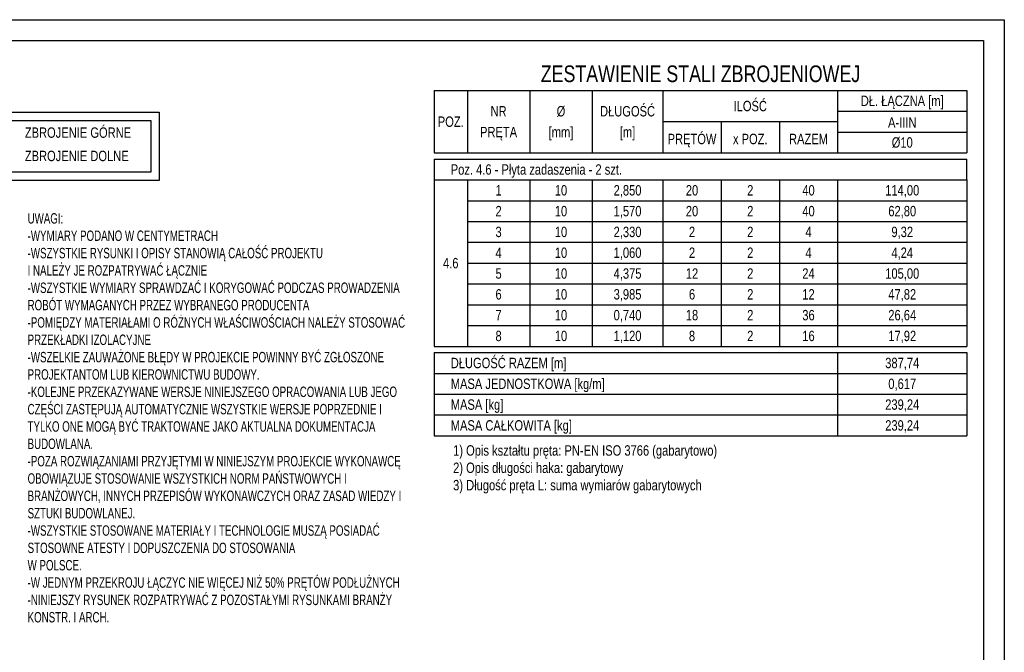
# Model space of a CAD drawing. Header units: millimetres. Extents: x 4862 to 12592, y -1539 to -726.
# Tile 40 of 40: x 12000 to 12592, y -1176 to -796. Entities that reach past the tile are written whole.
import ezdxf
from ezdxf.enums import TextEntityAlignment as Align

# ---------------------------------------------------------------- set-up
doc = ezdxf.new("R2010")
doc.units = ezdxf.units.MM
doc.header["$LTSCALE"] = 25
for name, color, linetype in [('BA_ram', 2, 'Continuous'), ('BA_tab', 7, 'Continuous'), ('BA_txg', 3, 'Continuous'), ('BA_txs', 2, 'Continuous'), ('BA_wic', 1, 'Continuous')]:
    doc.layers.add(name, color=color, linetype=linetype)
doc.styles.add('BIKTG', font='bikromsw.shx', dxfattribs={"width": 0.8})
doc.styles.add('BIKTS', font='bikromsw.shx', dxfattribs={"width": 0.8})

msp = doc.modelspace()

# ---------------------------------------------------------------- linework, layer by layer
at = {"layer": 'BA_ram', "color": 1}
msp.add_lwpolyline([(11342.22, -1538.59), (11342.22, -796.09), (12592.22, -796.09), (12592.22, -1538.59)], close=True, dxfattribs=at)
at = {"layer": 'BA_ram'}
msp.add_lwpolyline([(11392.22, -1526.09), (11392.22, -808.59), (12579.72, -808.59), (12579.72, -1526.09)], close=True, dxfattribs=at)
at = {"layer": 'BA_tab'}
for p, q in [((12249.54, -838.59), (12269.54, -838.59)), ((12249.54, -838.59), (12249.54, -876.09)), ((12269.54, -838.59), (12307.04, -838.59)), ((12269.54, -838.59), (12269.54, -876.09)), ((12307.04, -838.59), (12344.54, -838.59)), ((12307.04, -838.59), (12307.04, -876.09)), ((12344.54, -838.59), (12387.04, -838.59)), ((12344.54, -838.59), (12344.54, -876.09)), ((12387.04, -838.59), (12492.04, -838.59)), ((12387.04, -838.59), (12387.04, -876.09)), ((12492.04, -838.59), (12569.72, -838.59)), ((12492.04, -838.59), (12492.04, -876.09)), ((12569.72, -838.59), (12569.72, -876.09)), ((12492.04, -851.09), (12569.72, -851.09)), ((12569.72, -851.09), (12569.72, -863.59)), ((12387.04, -857.34), (12492.04, -857.34)), ((12422.04, -857.34), (12422.04, -876.09)), ((12457.04, -857.34), (12457.04, -876.09)), ((12492.04, -863.59), (12569.72, -863.59)), ((12569.72, -863.59), (12569.72, -876.09)), ((12249.54, -876.09), (12269.54, -876.09)), ((12249.54, -879.84), (12269.54, -879.84)), ((12249.54, -879.84), (12249.54, -892.34)), ((12269.54, -876.09), (12307.04, -876.09)), ((12269.54, -879.84), (12307.04, -879.84)), ((12307.04, -876.09), (12344.54, -876.09)), ((12307.04, -879.84), (12344.54, -879.84)), ((12344.54, -876.09), (12387.04, -876.09)), ((12344.54, -879.84), (12387.04, -879.84)), ((12387.04, -876.09), (12422.04, -876.09)), ((12387.04, -879.84), (12422.04, -879.84)), ((12422.04, -876.09), (12457.04, -876.09)), ((12422.04, -879.84), (12457.04, -879.84)), ((12457.04, -876.09), (12492.04, -876.09)), ((12457.04, -879.84), (12492.04, -879.84)), ((12492.04, -876.09), (12569.72, -876.09)), ((12492.04, -879.84), (12569.72, -879.84)), ((12569.72, -892.34), (12569.72, -879.84)), ((12249.54, -892.34), (12269.54, -892.34)), ((12249.54, -892.34), (12249.54, -904.84)), ((12269.54, -892.34), (12307.04, -892.34)), ((12269.54, -892.34), (12269.54, -904.84)), ((12307.04, -892.34), (12344.54, -892.34)), ((12307.04, -892.34), (12307.04, -904.84)), ((12344.54, -892.34), (12387.04, -892.34)), ((12344.54, -892.34), (12344.54, -904.84)), ((12387.04, -892.34), (12422.04, -892.34)), ((12387.04, -892.34), (12387.04, -904.84)), ((12422.04, -892.34), (12457.04, -892.34)), ((12422.04, -892.34), (12422.04, -904.84)), ((12457.04, -892.34), (12492.04, -892.34)), ((12457.04, -892.34), (12457.04, -904.84)), ((12492.04, -892.34), (12569.72, -892.34)), ((12492.04, -892.34), (12492.04, -904.84)), ((12569.72, -892.34), (12569.72, -904.84)), ((12249.54, -904.84), (12249.54, -917.34)), ((12269.54, -904.84), (12307.04, -904.84)), ((12269.54, -904.84), (12269.54, -917.34)), ((12307.04, -904.84), (12344.54, -904.84)), ((12307.04, -904.84), (12307.04, -917.34)), ((12344.54, -904.84), (12387.04, -904.84)), ((12344.54, -904.84), (12344.54, -917.34)), ((12387.04, -904.84), (12422.04, -904.84)), ((12387.04, -904.84), (12387.04, -917.34)), ((12422.04, -904.84), (12457.04, -904.84)), ((12422.04, -904.84), (12422.04, -917.34)), ((12457.04, -904.84), (12492.04, -904.84)), ((12457.04, -904.84), (12457.04, -917.34)), ((12492.04, -904.84), (12569.72, -904.84)), ((12492.04, -904.84), (12492.04, -917.34)), ((12569.72, -904.84), (12569.72, -917.34)), ((12249.54, -917.34), (12249.54, -929.84)), ((12269.54, -917.34), (12307.04, -917.34)), ((12269.54, -917.34), (12269.54, -929.84)), ((12307.04, -917.34), (12344.54, -917.34)), ((12307.04, -917.34), (12307.04, -929.84)), ((12344.54, -917.34), (12387.04, -917.34)), ((12344.54, -917.34), (12344.54, -929.84)), ((12387.04, -917.34), (12422.04, -917.34)), ((12387.04, -917.34), (12387.04, -929.84)), ((12422.04, -917.34), (12457.04, -917.34)), ((12422.04, -917.34), (12422.04, -929.84)), ((12457.04, -917.34), (12492.04, -917.34)), ((12457.04, -917.34), (12457.04, -929.84)), ((12492.04, -917.34), (12569.72, -917.34)), ((12492.04, -917.34), (12492.04, -929.84)), ((12569.72, -917.34), (12569.72, -929.84)), ((12249.54, -929.84), (12249.54, -942.34)), ((12269.54, -929.84), (12307.04, -929.84)), ((12269.54, -929.84), (12269.54, -942.34)), ((12307.04, -929.84), (12344.54, -929.84)), ((12307.04, -929.84), (12307.04, -942.34)), ((12344.54, -929.84), (12387.04, -929.84)), ((12344.54, -929.84), (12344.54, -942.34)), ((12387.04, -929.84), (12422.04, -929.84)), ((12387.04, -929.84), (12387.04, -942.34)), ((12422.04, -929.84), (12457.04, -929.84)), ((12422.04, -929.84), (12422.04, -942.34)), ((12457.04, -929.84), (12492.04, -929.84)), ((12457.04, -929.84), (12457.04, -942.34)), ((12492.04, -929.84), (12569.72, -929.84)), ((12492.04, -929.84), (12492.04, -942.34)), ((12569.72, -929.84), (12569.72, -942.34)), ((12249.54, -942.34), (12249.54, -954.84)), ((12269.54, -942.34), (12307.04, -942.34)), ((12269.54, -942.34), (12269.54, -954.84)), ((12307.04, -942.34), (12344.54, -942.34)), ((12307.04, -942.34), (12307.04, -954.84)), ((12344.54, -942.34), (12387.04, -942.34)), ((12344.54, -942.34), (12344.54, -954.84)), ((12387.04, -942.34), (12422.04, -942.34)), ((12387.04, -942.34), (12387.04, -954.84)), ((12422.04, -942.34), (12457.04, -942.34)), ((12422.04, -942.34), (12422.04, -954.84)), ((12457.04, -942.34), (12492.04, -942.34)), ((12457.04, -942.34), (12457.04, -954.84)), ((12492.04, -942.34), (12569.72, -942.34)), ((12492.04, -942.34), (12492.04, -954.84)), ((12569.72, -942.34), (12569.72, -954.84)), ((12249.54, -954.84), (12249.54, -967.34)), ((12269.54, -954.84), (12307.04, -954.84)), ((12269.54, -954.84), (12269.54, -967.34)), ((12307.04, -954.84), (12344.54, -954.84)), ((12307.04, -954.84), (12307.04, -967.34)), ((12344.54, -954.84), (12387.04, -954.84)), ((12344.54, -954.84), (12344.54, -967.34)), ((12387.04, -954.84), (12422.04, -954.84)), ((12387.04, -954.84), (12387.04, -967.34)), ((12422.04, -954.84), (12457.04, -954.84)), ((12422.04, -954.84), (12422.04, -967.34)), ((12457.04, -954.84), (12492.04, -954.84)), ((12457.04, -954.84), (12457.04, -967.34)), ((12492.04, -954.84), (12569.72, -954.84)), ((12492.04, -954.84), (12492.04, -967.34)), ((12569.72, -954.84), (12569.72, -967.34)), ((12249.54, -967.34), (12249.54, -979.84)), ((12269.54, -967.34), (12307.04, -967.34)), ((12269.54, -967.34), (12269.54, -979.84)), ((12307.04, -967.34), (12344.54, -967.34)), ((12307.04, -967.34), (12307.04, -979.84)), ((12344.54, -967.34), (12387.04, -967.34)), ((12344.54, -967.34), (12344.54, -979.84)), ((12387.04, -967.34), (12422.04, -967.34)), ((12387.04, -967.34), (12387.04, -979.84)), ((12422.04, -967.34), (12457.04, -967.34)), ((12422.04, -967.34), (12422.04, -979.84)), ((12457.04, -967.34), (12492.04, -967.34)), ((12457.04, -967.34), (12457.04, -979.84)), ((12492.04, -967.34), (12569.72, -967.34)), ((12492.04, -967.34), (12492.04, -979.84)), ((12569.72, -967.34), (12569.72, -979.84)), ((12249.54, -979.84), (12249.54, -992.34)), ((12269.54, -979.84), (12307.04, -979.84)), ((12269.54, -979.84), (12269.54, -992.34)), ((12307.04, -979.84), (12344.54, -979.84)), ((12307.04, -979.84), (12307.04, -992.34)), ((12344.54, -979.84), (12387.04, -979.84)), ((12344.54, -979.84), (12344.54, -992.34)), ((12387.04, -979.84), (12422.04, -979.84)), ((12387.04, -979.84), (12387.04, -992.34)), ((12422.04, -979.84), (12457.04, -979.84)), ((12422.04, -979.84), (12422.04, -992.34)), ((12457.04, -979.84), (12492.04, -979.84)), ((12457.04, -979.84), (12457.04, -992.34)), ((12492.04, -979.84), (12569.72, -979.84)), ((12492.04, -979.84), (12492.04, -992.34)), ((12569.72, -979.84), (12569.72, -992.34)), ((12249.54, -992.34), (12269.54, -992.34)), ((12269.54, -992.34), (12307.04, -992.34)), ((12307.04, -992.34), (12344.54, -992.34)), ((12344.54, -992.34), (12387.04, -992.34)), ((12387.04, -992.34), (12422.04, -992.34)), ((12422.04, -992.34), (12457.04, -992.34)), ((12457.04, -992.34), (12492.04, -992.34)), ((12492.04, -992.34), (12569.72, -992.34)), ((12249.54, -996.09), (12269.54, -996.09)), ((12249.54, -996.09), (12249.54, -1008.59)), ((12269.54, -996.09), (12307.04, -996.09)), ((12307.04, -996.09), (12344.54, -996.09)), ((12344.54, -996.09), (12387.04, -996.09)), ((12387.04, -996.09), (12422.04, -996.09)), ((12422.04, -996.09), (12457.04, -996.09)), ((12457.04, -996.09), (12492.04, -996.09)), ((12492.04, -996.09), (12492.04, -1008.59)), ((12492.04, -996.09), (12569.72, -996.09)), ((12492.04, -996.09), (12492.04, -1008.59)), ((12569.72, -996.09), (12569.72, -1008.59)), ((12249.54, -1008.59), (12269.54, -1008.59)), ((12249.54, -1008.59), (12249.54, -1021.09)), ((12269.54, -1008.59), (12307.04, -1008.59)), ((12307.04, -1008.59), (12344.54, -1008.59)), ((12344.54, -1008.59), (12387.04, -1008.59)), ((12387.04, -1008.59), (12422.04, -1008.59)), ((12422.04, -1008.59), (12457.04, -1008.59)), ((12457.04, -1008.59), (12492.04, -1008.59)), ((12492.04, -1008.59), (12492.04, -1021.09)), ((12492.04, -1008.59), (12569.72, -1008.59)), ((12492.04, -1008.59), (12492.04, -1021.09)), ((12569.72, -1008.59), (12569.72, -1021.09)), ((12249.54, -1021.09), (12269.54, -1021.09)), ((12249.54, -1021.09), (12249.54, -1033.59)), ((12269.54, -1021.09), (12307.04, -1021.09)), ((12307.04, -1021.09), (12344.54, -1021.09)), ((12344.54, -1021.09), (12387.04, -1021.09)), ((12387.04, -1021.09), (12422.04, -1021.09)), ((12422.04, -1021.09), (12457.04, -1021.09)), ((12457.04, -1021.09), (12492.04, -1021.09)), ((12492.04, -1021.09), (12492.04, -1033.59)), ((12492.04, -1021.09), (12569.72, -1021.09)), ((12492.04, -1021.09), (12492.04, -1033.59)), ((12569.72, -1021.09), (12569.72, -1033.59)), ((12249.54, -1033.59), (12269.54, -1033.59)), ((12249.54, -1033.59), (12249.54, -1046.09)), ((12269.54, -1033.59), (12307.04, -1033.59)), ((12307.04, -1033.59), (12344.54, -1033.59)), ((12344.54, -1033.59), (12387.04, -1033.59)), ((12387.04, -1033.59), (12422.04, -1033.59)), ((12422.04, -1033.59), (12457.04, -1033.59)), ((12457.04, -1033.59), (12492.04, -1033.59)), ((12492.04, -1033.59), (12492.04, -1046.09)), ((12492.04, -1033.59), (12569.72, -1033.59)), ((12569.72, -1033.59), (12569.72, -1046.09)), ((12249.54, -1046.09), (12269.54, -1046.09)), ((12269.54, -1046.09), (12307.04, -1046.09)), ((12307.04, -1046.09), (12344.54, -1046.09)), ((12344.54, -1046.09), (12387.04, -1046.09)), ((12387.04, -1046.09), (12422.04, -1046.09)), ((12422.04, -1046.09), (12457.04, -1046.09)), ((12457.04, -1046.09), (12492.04, -1046.09)), ((12492.04, -1046.09), (12569.72, -1046.09))]:
    msp.add_line(p, q, dxfattribs=at)
at = {"layer": 'BA_wic'}
for points in [[(11930.15, -851.73), (12084.27, -851.73), (12084.27, -892.64), (11930.15, -892.64)], [(11935.15, -856.73), (12079.27, -856.73), (12079.27, -887.64), (11935.15, -887.64)]]:
    msp.add_lwpolyline(points, close=True, dxfattribs=at)

# ---------------------------------------------------------------- texts
at = {"layer": 'BA_txg', "width": 0.8}
for s, height, style, p in [('ZESTAWIENIE STALI ZBROJENIOWEJ', 10, 'BIKTG', (12409.63, -828.59)), ('239,24', 6.25, 'BIKTS', (12530.88, -1039.84))]:
    msp.add_text(s, height=height, dxfattribs=dict(at, style=style)).set_placement(p, align=Align.MIDDLE_CENTER)
at = {"layer": 'BA_txg', "style": 'BIKTS', "width": 0.8}
msp.add_text('MASA CAŁKOWITA [kg]', height=6.25, dxfattribs=at).set_placement((12259.54, -1039.84), align=Align.MIDDLE_LEFT)
at = {"layer": 'BA_txs', "style": 'BIKTS', "width": 0.8}
for s, p in [('ILOŚĆ', (12439.54, -847.96)), ('DŁ. ŁĄCZNA [m]', (12530.88, -844.84)), ('NR', (12288.29, -851.09)), ('%%c', (12325.79, -851.09)), ('DŁUGOŚĆ', (12365.79, -851.09)), ('POZ.', (12259.54, -857.34)), ('A-IIIN', (12530.88, -857.82)), ('PRĘTA', (12288.29, -863.59)), ('[mm]', (12325.79, -863.59)), ('[m]', (12365.79, -863.59)), ('PRĘTÓW', (12404.54, -867.75)), ('x POZ.', (12439.54, -867.75)), ('RAZEM', (12474.54, -867.75)), ('%%c10', (12530.88, -869.84)), ('1', (12288.29, -898.59)), ('10', (12325.79, -898.59)), ('2,850', (12365.79, -898.59)), ('20', (12404.54, -898.59)), ('2', (12439.54, -898.59)), ('40', (12474.54, -898.59)), ('114,00', (12530.88, -898.59)), ('2', (12288.29, -911.09)), ('10', (12325.79, -911.09)), ('1,570', (12365.79, -911.09)), ('20', (12404.54, -911.09)), ('2', (12439.54, -911.09)), ('40', (12474.54, -911.09)), ('62,80', (12530.88, -911.09)), ('3', (12288.29, -923.59)), ('10', (12325.79, -923.59)), ('2,330', (12365.79, -923.59)), ('2', (12404.54, -923.59)), ('2', (12439.54, -923.59)), ('4', (12474.54, -923.59)), ('9,32', (12530.88, -923.59)), ('4', (12288.29, -936.09)), ('10', (12325.79, -936.09)), ('1,060', (12365.79, -936.09)), ('2', (12404.54, -936.09)), ('2', (12439.54, -936.09)), ('4', (12474.54, -936.09)), ('4,24', (12530.88, -936.09)), ('4.6', (12259.54, -942.34)), ('5', (12288.29, -948.59)), ('10', (12325.79, -948.59)), ('4,375', (12365.79, -948.59)), ('12', (12404.54, -948.59)), ('2', (12439.54, -948.59)), ('24', (12474.54, -948.59)), ('105,00', (12530.88, -948.59)), ('6', (12288.29, -961.09)), ('10', (12325.79, -961.09)), ('3,985', (12365.79, -961.09)), ('6', (12404.54, -961.09)), ('2', (12439.54, -961.09)), ('12', (12474.54, -961.09)), ('47,82', (12530.88, -961.09)), ('7', (12288.29, -973.59)), ('10', (12325.79, -973.59)), ('0,740', (12365.79, -973.59)), ('18', (12404.54, -973.59)), ('2', (12439.54, -973.59)), ('36', (12474.54, -973.59)), ('26,64', (12530.88, -973.59)), ('8', (12288.29, -986.09)), ('10', (12325.79, -986.09)), ('1,120', (12365.79, -986.09)), ('8', (12404.54, -986.09)), ('2', (12439.54, -986.09)), ('16', (12474.54, -986.09)), ('17,92', (12530.88, -986.09)), ('387,74', (12530.88, -1002.34)), ('0,617', (12530.88, -1014.84)), ('239,24', (12530.88, -1027.34))]:
    msp.add_text(s, height=6.25, dxfattribs=at).set_placement(p, align=Align.MIDDLE_CENTER)
for s, p in [('Poz. 4.6 - Płyta zadaszenia - 2 szt.', (12259.54, -886.09)), ('DŁUGOŚĆ RAZEM [m]', (12259.54, -1002.34)), ('MASA JEDNOSTKOWA [kg/m]', (12259.54, -1014.84)), ('MASA [kg]', (12259.54, -1027.34))]:
    msp.add_text(s, height=6.25, dxfattribs=at).set_placement(p, align=Align.MIDDLE_LEFT)
at = {"layer": 'BA_txs', "char_height": 6.25, "attachment_point": 1, "style": 'BIKTS'}
for s, insert, width in [('ZBROJENIE GÓRNE', (12003.56, -860.8), 75.7143), ('ZBROJENIE DOLNE', (12003.56, -874.82), 75.7143), ('{\\W0.7;UWAGI:\\P-WYMIARY PODANO W CENTYMETRACH\\P-WSZYSTKIE RYSUNKI I OPISY STANOWIĄ CAŁOŚĆ PROJEKTU \\PI NALEŻY JE ROZPATRYWAĆ ŁĄCZNIE\\P-WSZYSTKIE WYMIARY SPRAWDZAĆ I KORYGOWAĆ PODCZAS PROWADZENIA ROBÓT WYMAGANYCH PRZEZ WYBRANEGO PRODUCENTA\\P-POMIĘDZY MATERIAŁAMI O RÓŻNYCH WŁAŚCIWOŚCIACH NALEŻY STOSOWAĆ PRZEKŁADKI IZOLACYJNE\\P-WSZELKIE ZAUWAŻONE BŁĘDY W PROJEKCIE POWINNY BYĆ ZGŁOSZONE PROJEKTANTOM LUB KIEROWNICTWU BUDOWY.\\P-KOLEJNE PRZEKAZYWANE WERSJE NINIEJSZEGO OPRACOWANIA LUB JEGO CZĘŚCI ZASTĘPUJĄ AUTOMATYCZNIE WSZYSTKIE WERSJE POPRZEDNIE I TYLKO ONE MOGĄ BYĆ TRAKTOWANE JAKO AKTUALNA DOKUMENTACJA BUDOWLANA.\\P-POZA ROZWIĄZANIAMI PRZYJĘTYMI W NINIEJSZYM PROJEKCIE WYKONAWCĘ OBOWIĄZUJE STOSOWANIE WSZYSTKICH NORM PAŃSTWOWYCH I BRANŻOWYCH, INNYCH PRZEPISÓW WYKONAWCZYCH ORAZ ZASAD WIEDZY I SZTUKI BUDOWLANEJ.\\P-WSZYSTKIE STOSOWANE MATERIAŁY I TECHNOLOGIE MUSZĄ POSIADAĆ STOSOWNE ATESTY I DOPUSZCZENIA DO STOSOWANIA \\PW POLSCE.\\P\\C2;-W JEDNYM PRZEKROJU ŁĄCZYC NIE WIĘCEJ NIŻ 50% PRĘTÓW PODŁUŻNYCH\\P-NINIEJSZY RYSUNEK ROZPATRYWAĆ Z POZOSTAŁYMI RYSUNKAMI BRANŻY KONSTR. I ARCH.}', (12005.23, -912.34), 228.6212), ('1) Opis kształtu pręta: PN-EN ISO 3766 (gabarytowo)\\P2) Opis długości haka: gabarytowy\\P3) Długość pręta L: suma wymiarów gabarytowych', (12260.97, -1051.77), 218.9107)]:
    msp.add_mtext(s, dxfattribs=dict(at, insert=insert, width=width))

doc.saveas('drawing.dxf')
